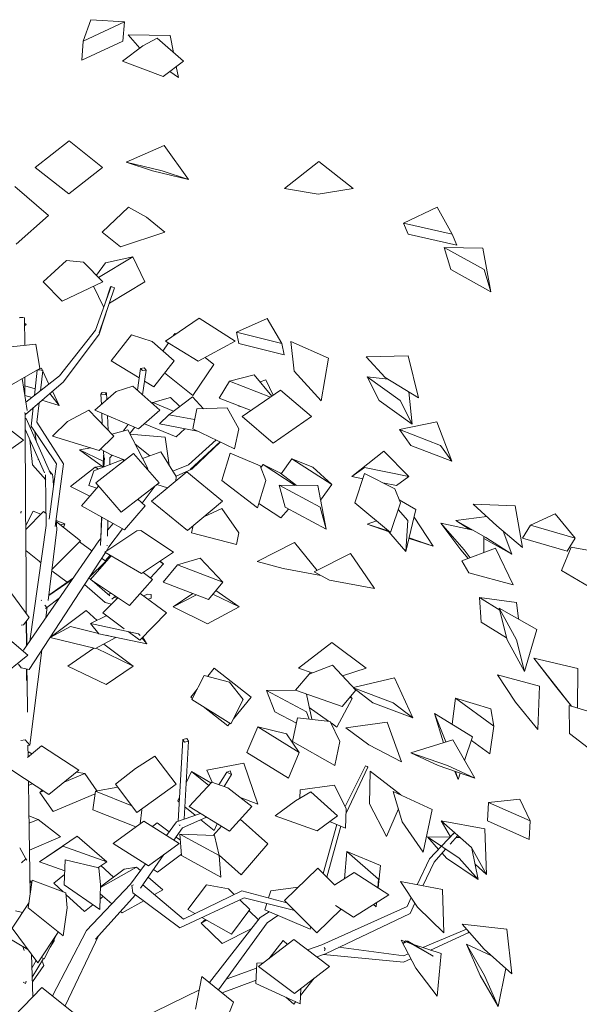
# Model space of a CAD drawing. Extents: x 169645 to 508157, y -5167 to 165945.
# Tile 17 of 130: x 269415 to 271142, y 7800 to 10835. Entities that reach past the tile are written whole.
import ezdxf

# ---------------------------------------------------------------- set-up
doc = ezdxf.new("R2010")
doc.units = 0
doc.header["$MEASUREMENT"] = 0
doc.layers.add('Végétation', color=7, linetype='Continuous')

msp = doc.modelspace()

# ---------------------------------------------------------------- linework, layer by layer
at = {"layer": 'Végétation', "linetype": 'Continuous', "lineweight": 20}
for p, q in [((269611, 10769.1), (269634.9, 10835.2)), ((269611, 10769.1), (269738.2, 10828.3)), ((269634.9, 10835.2), (269738.2, 10828.3)), ((269734, 10769.1), (269738.2, 10828.3)), ((269879.3, 10786.2), (269749.9, 10788.7)), ((269785.6, 10747.9), (269749.9, 10788.7)), ((269839.5, 10778.2), (269794.8, 10754.9)), ((269920.2, 10707.3), (269839.5, 10778.2)), ((269889.7, 10734.1), (269879.3, 10786.2)), ((269606.8, 10710), (269611, 10769.1)), ((269606.8, 10710), (269734, 10769.1)), ((269732, 10707.3), (269794.8, 10754.9)), ((269857.4, 10659.7), (269732, 10707.3)), ((269857.4, 10659.7), (269920.2, 10707.3)), ((269905.2, 10657), (269898.4, 10690.8)), ((269905.2, 10657), (269878, 10675.4)), ((269463.5, 10379.9), (269567.6, 10461.6)), ((269671, 10379.9), (269567.6, 10461.6)), ((269861.2, 10446.9), (269744, 10396.2)), ((269935.9, 10342.4), (269861.2, 10446.9)), ((269824.8, 10369.3), (269744, 10396.2)), ((269855.2, 10369.3), (269744, 10396.2)), ((270337.6, 10398.3), (270232.1, 10314.9)), ((270443.7, 10314.9), (270337.6, 10398.3)), ((269566.9, 10298.3), (269463.5, 10379.9)), ((269566.9, 10298.3), (269671, 10379.9)), ((269935.9, 10342.4), (269824.8, 10369.3)), ((269935.9, 10342.4), (269855.2, 10369.3)), ((269504.2, 10232), (269400, 10320.8)), ((270335.7, 10296.9), (270232.1, 10314.9)), ((270335.7, 10296.9), (270443.7, 10314.9)), ((269405, 10143.1), (269504.2, 10232)), ((269751.3, 10257), (269670.2, 10180.5)), ((269751.3, 10257), (269806.4, 10226.1)), ((270702.6, 10257.8), (270599.2, 10207.5)), ((270702.6, 10257.8), (270749.5, 10174)), ((269862.8, 10180.5), (269806.4, 10226.1)), ((270613.6, 10174), (270599.2, 10207.5)), ((270749.5, 10174), (270599.2, 10207.5)), ((269726.7, 10134.9), (269670.2, 10180.5)), ((269726.7, 10134.9), (269862.8, 10180.5)), ((270763.9, 10140.6), (270613.6, 10174)), ((270763.9, 10140.6), (270749.5, 10174)), ((270745.6, 10064.8), (270724.3, 10132.8)), ((270844.4, 10130.6), (270724.3, 10132.8)), ((270847.6, 10064.8), (270724.3, 10132.8)), ((270868.9, 9996.8), (270844.4, 10130.6)), ((269559.9, 10092.6), (269487.3, 10027.5)), ((269559.9, 10092.6), (269612.6, 10087.3)), ((269671.5, 10027.5), (269612.6, 10087.3)), ((269652, 10047.4), (269680.4, 10085.3)), ((269658.8, 10040.5), (269764.8, 10104.3)), ((269680.4, 10085.3), (269764.8, 10104.3)), ((269801.5, 10027.3), (269764.8, 10104.3)), ((270868.9, 9996.8), (270745.6, 10064.8)), ((270868.9, 9996.8), (270847.6, 10064.8)), ((269546.2, 9967.8), (269487.3, 10027.5)), ((269546.2, 9967.8), (269671.5, 10027.5)), ((269691.9, 9961.3), (269801.5, 10027.3)), ((269673.6, 9950.3), (269643.2, 10014)), ((269649.5, 9878.2), (269697.1, 10012.7)), ((269660.7, 9870), (269708, 10008.7)), ((269677.9, 9958.6), (269695.9, 10011.6)), ((269695.9, 10011.6), (269697.1, 10012.7)), ((269696.8, 10012), (269697.1, 10012.7)), ((269697.1, 10012.7), (269708, 10008.7)), ((269660.6, 9866.1), (269688.4, 9951.1)), ((269673.6, 9950.3), (269675.4, 9951.4)), ((269413.5, 9915.9), (269417, 9917.2)), ((269417, 9917.2), (269425.5, 9917.3)), ((269425.5, 9917.3), (269430.6, 9916.2)), ((269430.9, 9831.6), (269430.6, 9916.2)), ((269435.8, 9895.6), (269430.6, 9899.3)), ((269430.7, 9891.9), (269435.8, 9895.6)), ((269968.5, 9914.7), (269865, 9844.7)), ((270079.5, 9844.7), (269968.5, 9914.7)), ((270179, 9914.4), (270083.7, 9872.4)), ((270179, 9914.4), (270223.7, 9837.2)), ((269538.2, 9737.6), (269649.5, 9878.2)), ((269550.2, 9718.6), (269660.6, 9866.1)), ((269660.7, 9870), (269661, 9870.7)), ((269888.4, 9860.6), (269893.6, 9868.2)), ((269896.5, 9866), (269893.6, 9868.2)), ((269896.4, 9866), (269893.6, 9868.2)), ((270091.3, 9837.2), (270083.7, 9872.4)), ((270223.7, 9837.2), (270083.7, 9872.4)), ((269359.7, 9823.6), (269465.2, 9835.4)), ((269477.4, 9759.9), (269465.2, 9835.4)), ((269697.7, 9783.7), (269760.4, 9863.6)), ((269824, 9843), (269760.4, 9863.6)), ((269891.4, 9783.7), (269824, 9843)), ((269857, 9813.9), (269874, 9839.1)), ((269965.6, 9782.1), (269865, 9844.7)), ((269965.6, 9782.1), (270079.5, 9844.7)), ((270231.3, 9802.1), (270091.3, 9837.2)), ((270231.3, 9802.1), (270223.7, 9837.2)), ((270367.4, 9791.5), (270252.2, 9843.2)), ((270262, 9751.6), (270252.2, 9843.2)), ((269784.2, 9730.8), (269697.7, 9783.7)), ((269828.7, 9703.7), (269891.4, 9783.7)), ((270013.9, 9772.5), (269987, 9793.9)), ((269987.3, 9794.1), (270013.9, 9772.5)), ((270345.5, 9660), (270367.4, 9791.5)), ((270614.1, 9798.5), (270484.5, 9795.5)), ((270542.6, 9732.6), (270484.5, 9795.5)), ((270645.4, 9669.6), (270614.1, 9798.5)), ((269345.3, 9684.4), (269477.4, 9759.9)), ((269460.7, 9676.4), (269468.9, 9755)), ((269468.9, 9755), (269476.5, 9756.2)), ((269482.4, 9760.5), (269472.4, 9757.1)), ((269476.5, 9756.2), (269486.9, 9753.6)), ((269479.5, 9691.3), (269486.9, 9753.6)), ((269485.5, 9754), (269482.4, 9760.5)), ((269505.7, 9711.9), (269486.7, 9751.5)), ((269778.5, 9692.8), (269788.5, 9759.9)), ((269799.8, 9761.7), (269788.5, 9759.9)), ((269788.5, 9759.9), (269794.6, 9753.3)), ((269794.5, 9678.6), (269805.9, 9755.2)), ((269794.6, 9753.3), (269805.9, 9755.2)), ((269805.9, 9755.2), (269799.8, 9761.7)), ((269949.4, 9676.7), (269862, 9746.2)), ((269949.4, 9676.7), (270013.9, 9772.5)), ((270345.5, 9660), (270262, 9751.6)), ((269438.9, 9630.4), (269423, 9728.9)), ((269431.6, 9675.6), (269431.3, 9733.6)), ((269432.8, 9618.2), (269550.2, 9718.6)), ((269434.7, 9655.9), (269538.2, 9737.6)), ((269828.7, 9703.7), (269800.8, 9720.7)), ((270030.3, 9668.5), (270062.1, 9720.5)), ((270138.8, 9740.3), (270062.1, 9720.5)), ((270189.2, 9672.1), (270062.1, 9720.5)), ((270138.8, 9740.3), (270193.3, 9674.9)), ((270174.6, 9725), (270156.8, 9718.8)), ((270197.7, 9678), (270174.6, 9725)), ((270524.3, 9661.5), (270487, 9734.4)), ((270551.9, 9726.9), (270487, 9734.4)), ((270588.6, 9661.5), (270487, 9734.4)), ((270645.4, 9669.6), (270542.6, 9732.6)), ((269462.9, 9697.7), (269431.4, 9706.9)), ((269481, 9692.4), (269479.7, 9692.8)), ((269537.2, 9646.4), (269508.2, 9682.7)), ((269537.2, 9646.4), (269516.4, 9689.7)), ((269646.9, 9631.5), (269712.5, 9689.2)), ((269670.1, 9686.1), (269665.7, 9681.2)), ((269683, 9685.1), (269670.1, 9686.1)), ((269678.5, 9680.2), (269683, 9685.1)), ((269684, 9664.2), (269683, 9685.1)), ((269764.7, 9705), (269712.5, 9689.2)), ((269847.6, 9631.5), (269764.7, 9705)), ((270101.9, 9611.7), (270220.1, 9693.5)), ((270315.9, 9611.7), (270220.1, 9693.5)), ((270625.9, 9588.7), (270615.3, 9688.1)), ((269453.6, 9670.8), (269431.6, 9677.2)), ((269468.1, 9594.5), (269475.2, 9654.4)), ((269537.2, 9646.4), (269484, 9661.9)), ((269665.7, 9681.2), (269678.5, 9680.2)), ((269667.2, 9649.4), (269665.7, 9681.2)), ((269823.9, 9652.5), (269826.4, 9654.9)), ((269880.1, 9670.3), (269826.4, 9654.9)), ((269890.2, 9628.3), (269826.4, 9654.9)), ((269948.7, 9672.9), (269875.7, 9617.3)), ((269880.1, 9670.3), (269909.4, 9643)), ((269948.7, 9672.9), (269982, 9636.1)), ((270129.4, 9630.8), (270030.3, 9668.5)), ((270625.9, 9588.7), (270524.3, 9661.5)), ((270625.9, 9588.7), (270588.6, 9661.5)), ((269430.1, 9622.2), (269431.3, 9623.2)), ((269431.2, 9623.7), (269431.6, 9622.3)), ((269431.9, 9592.7), (269431.8, 9622.4)), ((269431.8, 9621.7), (269432.8, 9618.2)), ((269450.8, 9581.9), (269456.8, 9638.7)), ((269628.7, 9631.1), (269562.4, 9596.2)), ((269705.8, 9551.8), (269628.7, 9631.1)), ((269782, 9573.8), (269646.9, 9631.5)), ((269670.2, 9588.4), (269668.5, 9622.3)), ((269782, 9573.8), (269847.6, 9631.5)), ((269949.1, 9574), (269961.7, 9635.3)), ((270055.2, 9638.9), (269961.7, 9635.3)), ((270090.8, 9574), (270055.2, 9638.9)), ((270092.5, 9644.1), (270091.6, 9645.2)), ((270099.9, 9642), (270092.5, 9644.1)), ((269427.3, 9538.8), (269336.3, 9608.6)), ((269432.8, 9618.2), (269431.8, 9619)), ((269431.9, 9605.4), (269434.9, 9606.3)), ((269433.4, 9343), (269431.9, 9592.7)), ((269511.1, 9434.3), (269434.9, 9606.3)), ((269550.8, 9465.7), (269468.1, 9594.5)), ((269516.6, 9551.8), (269562.4, 9596.2)), ((269688.6, 9569.5), (269686.4, 9614.7)), ((269847, 9589.1), (269875.7, 9617.3)), ((269954.9, 9602.3), (269875.7, 9617.3)), ((270197.6, 9529.9), (270101.9, 9611.7)), ((270197.6, 9529.9), (270315.9, 9611.7)), ((270702.5, 9595.5), (270586.5, 9571.9)), ((270748.6, 9474.1), (270702.5, 9595.5)), ((269492, 9438), (269432, 9573.4)), ((269447.2, 9578.7), (269447.5, 9579.6)), ((269447.5, 9579.6), (269453.1, 9578.5)), ((269529.3, 9466.4), (269450.8, 9581.9)), ((269465.9, 9536.5), (269462.4, 9564.9)), ((269748.5, 9571.1), (269700, 9557.8)), ((269734.3, 9567.2), (269750.4, 9587.4)), ((269810.5, 9451.7), (269748.5, 9571.1)), ((269754.7, 9559.2), (269770.6, 9578.7)), ((269898.2, 9549), (269800.2, 9589.8)), ((269963.7, 9567.1), (269847, 9589.1)), ((269898.2, 9549), (269924.7, 9574.4)), ((270078.3, 9512.6), (269949.1, 9574)), ((270078.3, 9512.6), (270090.8, 9574)), ((270621.4, 9523), (270586.5, 9571.9)), ((270713.7, 9523), (270586.5, 9571.9)), ((269345.9, 9481.9), (269427.3, 9538.8)), ((269454.9, 9463), (269446.7, 9540.2)), ((269660, 9507.4), (269516.6, 9551.8)), ((269660, 9507.4), (269705.8, 9551.8)), ((269864.5, 9548), (269755.5, 9557.6)), ((269876, 9462.3), (269864.5, 9548)), ((269935.7, 9463), (270021.1, 9539.8)), ((269941.5, 9448.5), (270033.7, 9533.8)), ((269946.2, 9449.9), (270034.3, 9533.5)), ((269634.4, 9515.4), (269599.6, 9509.7)), ((269671.6, 9456.8), (269599.6, 9509.7)), ((269673.3, 9474.7), (269599.6, 9509.7)), ((269697.5, 9493.8), (269664.4, 9511.8)), ((269675.2, 9486.3), (269674.2, 9506.5)), ((269816.6, 9490.5), (269771.5, 9526.7)), ((269850.3, 9502.7), (269794.5, 9482.5)), ((269898.1, 9427.5), (269850.3, 9502.7)), ((270440.3, 9426.9), (270539, 9504.9)), ((270539, 9504.9), (270615.3, 9426.9)), ((270748.6, 9474.1), (270621.4, 9523)), ((270748.6, 9474.1), (270713.7, 9523)), ((269472.8, 9480.1), (269472.7, 9481.6)), ((269473.7, 9479.2), (269472.8, 9480.1)), ((269734, 9479), (269643.6, 9444.3)), ((269650, 9407.5), (269766.9, 9497.6)), ((269672.6, 9455.4), (269673.8, 9491.5)), ((269673.8, 9491.5), (269674.9, 9492.8)), ((269675.2, 9486.3), (269675.6, 9486.2)), ((269675.3, 9456.4), (269676.5, 9484.2)), ((269693.1, 9463.3), (269693.8, 9484.8)), ((269693.8, 9484.8), (269700.3, 9492.7)), ((269741, 9477.6), (269697.5, 9493.8)), ((269737.1, 9474.7), (269734, 9479)), ((269845.1, 9407.5), (269766.9, 9497.6)), ((269795.6, 9482.9), (269793.3, 9484.8)), ((270039, 9414.7), (270064.9, 9499.4)), ((270157.3, 9459.6), (270064.9, 9499.4)), ((270221.8, 9435.6), (270254.8, 9481.7)), ((270319.5, 9455.3), (270254.8, 9481.7)), ((270377.8, 9402.1), (270254.8, 9481.7)), ((269495.5, 9416.4), (269454.9, 9463)), ((269506.3, 9295.5), (269529.3, 9466.4)), ((269517, 9433.4), (269506.7, 9444.3)), ((269525.3, 9272.9), (269550.8, 9465.7)), ((269571.7, 9395.8), (269648.1, 9455.3)), ((269628.2, 9399.1), (269643.6, 9444.3)), ((269668.5, 9459), (269648.1, 9455.3)), ((269658.6, 9450), (269648.1, 9455.3)), ((269672.7, 9456.3), (269671.6, 9456.8)), ((269695.5, 9464.2), (269693.2, 9465.3)), ((269810.5, 9451.7), (269805, 9453.8)), ((269822.2, 9350.8), (269930.6, 9441.1)), ((269887.7, 9443.9), (269935.7, 9463)), ((269897.7, 9428.3), (269946.2, 9449.9)), ((270041.2, 9350.8), (269930.6, 9441.1)), ((270174.5, 9414.7), (270157.3, 9459.6)), ((270159.1, 9454.8), (270166.8, 9463.7)), ((270219.5, 9437.4), (270166.8, 9463.7)), ((270265.1, 9399.8), (270166.8, 9463.7)), ((270319.5, 9455.3), (270377.8, 9402.1)), ((270440.3, 9426.9), (270478.4, 9454.5)), ((270615.3, 9426.9), (270478.4, 9454.5)), ((269497.3, 9275.9), (269495.3, 9431.8)), ((269517, 9433.4), (269518.5, 9416.5)), ((269520, 9397.1), (269518.5, 9416.5)), ((269896.5, 9412.7), (269898.1, 9427.5)), ((270148.6, 9330), (270039, 9414.7)), ((270148.6, 9330), (270174.5, 9414.7)), ((270219.5, 9437.4), (270269.1, 9399.8)), ((270473.6, 9420.2), (270440.3, 9426.9)), ((270448.6, 9345.5), (270478.9, 9436)), ((270572.9, 9388.7), (270478.9, 9436)), ((270577.1, 9399.2), (270615.3, 9426.9)), ((269631.4, 9366), (269571.7, 9395.8)), ((269605.7, 9336.3), (269658.6, 9397.5)), ((269653.4, 9391.5), (269628.2, 9399.1)), ((269728.1, 9317.4), (269650, 9407.5)), ((269728.1, 9317.4), (269845.1, 9407.5)), ((269792.8, 9344.9), (269833.4, 9398.6)), ((269837.1, 9401.4), (269838.4, 9402)), ((269871.6, 9391.9), (269838, 9402.1)), ((270233.9, 9332.3), (270216.1, 9400.2)), ((270335.2, 9399.2), (270216.1, 9400.2)), ((270342.6, 9332.3), (270216.1, 9400.2)), ((270360.4, 9264.5), (270335.2, 9399.2)), ((270343.6, 9354.3), (270377.8, 9402.1)), ((270577.1, 9399.2), (270535.1, 9407.7)), ((270589.5, 9345.5), (270572.9, 9388.7)), ((269802.6, 9336.3), (269779.3, 9356.8)), ((269932.8, 9260.4), (269822.2, 9350.8)), ((269932.8, 9260.4), (270041.2, 9350.8)), ((270637.6, 9325), (270586, 9354.7)), ((269444.7, 8992.9), (269183, 9346.7)), ((269418.5, 9316.6), (269420.5, 9318.7)), ((269435.1, 9124.1), (269433.4, 9343)), ((269433.9, 9275.5), (269456.8, 9320.3)), ((269434, 9264), (269489.3, 9319.3)), ((269456.8, 9320.3), (269480.8, 9310.8)), ((269496.8, 9313.2), (269489.3, 9319.3)), ((269738.7, 9262.4), (269605.7, 9336.3)), ((269738.7, 9262.4), (269802.6, 9336.3)), ((270038.4, 9328.4), (269983, 9302.3)), ((270091.8, 9252.9), (270038.4, 9328.4)), ((270221.1, 9300), (270153, 9344.3)), ((270221.1, 9300), (270244.5, 9326.7)), ((270360.4, 9264.5), (270233.9, 9332.3)), ((270360.4, 9264.5), (270342.6, 9332.3)), ((270559.2, 9254.9), (270448.6, 9345.5)), ((270559.2, 9254.9), (270589.5, 9345.5)), ((270612.2, 9291.3), (270582.8, 9325.5)), ((270606.5, 9195.7), (270637.6, 9325)), ((270943.5, 9336.4), (270813.8, 9342)), ((270887.1, 9275.3), (270813.8, 9342)), ((270966.5, 9208.6), (270943.5, 9336.4)), ((269418.4, 9314.1), (269418.5, 9316.6)), ((269530.3, 9263.3), (269528, 9293.5)), ((269528.1, 9291.9), (269554.6, 9281.4)), ((269602.5, 9228.3), (269528.4, 9287.8)), ((269664.6, 9215.3), (269668.4, 9301.4)), ((269665.4, 9236), (269667.6, 9301.9)), ((269685.9, 9243.2), (269687.4, 9290.8)), ((270515.8, 9290.5), (270486.8, 9279.7)), ((270606.5, 9195.7), (270612.2, 9291.3)), ((270690.4, 9212.6), (270632.1, 9302.1)), ((270855.8, 9303.8), (270760.7, 9291)), ((270803.4, 9263.4), (270760.7, 9291)), ((270852.9, 9239.1), (270760.7, 9291)), ((271066.6, 9311.9), (270990.8, 9276.9)), ((271066.6, 9311.9), (271128.3, 9237.1)), ((269446.2, 8919.1), (269497.3, 9275.9)), ((269502.9, 9044.3), (269530.3, 9263.3)), ((269541, 9277.8), (269554.6, 9281.4)), ((269550.5, 9270.1), (269554.6, 9281.4)), ((269678.4, 9193.8), (269776.6, 9259.8)), ((269686.5, 9261.6), (269703.3, 9282)), ((269690.7, 9210), (269732.8, 9265.6)), ((269788.8, 9260.2), (269776.6, 9259.8)), ((269889.7, 9193.8), (269788.8, 9260.2)), ((269945.8, 9252.9), (269950.9, 9275.5)), ((270554.5, 9256.2), (270486.8, 9279.7)), ((270551.8, 9259.3), (270486.8, 9279.7)), ((270606.5, 9195.7), (270546.8, 9265.1)), ((270775.9, 9200.7), (270714.6, 9282.9)), ((270813.6, 9261.2), (270714.6, 9282.9)), ((270786.4, 9200.7), (270714.6, 9282.9)), ((270966.5, 9208.6), (270887.1, 9275.3)), ((270933.2, 9187.2), (270906.7, 9258.8)), ((270966.5, 9237.1), (270990.8, 9276.9)), ((271128.3, 9237.1), (270990.8, 9276.9)), ((269427.2, 8891.5), (269659.2, 9228.4)), ((269515, 9140.7), (269602.5, 9228.3)), ((269659.2, 9228.4), (269665.5, 9236.1)), ((270083.8, 9217.4), (269945.8, 9252.9)), ((270083.8, 9217.4), (270091.8, 9252.9)), ((270690.4, 9212.6), (270616.2, 9235.8)), ((270690.4, 9212.6), (270616.7, 9238.2)), ((270847.2, 9192.7), (270846.8, 9242.5)), ((270933.2, 9187.2), (270846.9, 9235.8)), ((270933.2, 9187.2), (270852.9, 9239.1)), ((271104, 9197.3), (270966.5, 9237.1)), ((271104, 9197.3), (271128.3, 9237.1)), ((269481, 9162), (269434.5, 9199.3)), ((269638, 9197.7), (269600.1, 9225.9)), ((269664.6, 9215.3), (269665.3, 9215.3)), ((269681.6, 9195.9), (269690.7, 9210)), ((269684.6, 9214.5), (269684.9, 9214.5)), ((269684.9, 9214.5), (269685, 9215)), ((270263.4, 9223.4), (270147.9, 9164.6)), ((270332.5, 9137.3), (270263.4, 9223.4)), ((270798.8, 9174.4), (270775.9, 9200.7)), ((270882.9, 9206.2), (270779.6, 9167.2)), ((270804.4, 9176.5), (270786.4, 9200.7)), ((270937.1, 9092.9), (270882.9, 9206.2)), ((271086.7, 9136.9), (271116.1, 9208.8)), ((271200.7, 9193.8), (271116.1, 9208.8)), ((269444.6, 8831.7), (269679.7, 9193)), ((269633.7, 9109.7), (269698, 9182.3)), ((269681.4, 9165.6), (269668.2, 9175.4)), ((269791.5, 9127.8), (269678.4, 9193.8)), ((269678.8, 9167.5), (269694.5, 9184.4)), ((269791.5, 9127.8), (269889.7, 9193.8)), ((269971.8, 9175.4), (269902.5, 9154.7)), ((269971.8, 9175.4), (270041.6, 9101.4)), ((270435.3, 9189.4), (270324, 9132.9)), ((270509.5, 9081.4), (270435.3, 9189.4)), ((270800.9, 9130), (270779.6, 9167.2)), ((269475.1, 9165.6), (269475.8, 9166.2)), ((269480.9, 9161.4), (269475.1, 9165.6)), ((269561.8, 9101.3), (269514.4, 9136.5)), ((269629.5, 9115.9), (269681.4, 9165.6)), ((269674, 9155.2), (269671.9, 9156.6)), ((269818.7, 9114.5), (269859.4, 9158)), ((269859.4, 9158), (269847.7, 9165.5)), ((269848.3, 9166), (269859.4, 9158)), ((269858.2, 9101.4), (269902.5, 9154.7)), ((270041.6, 9101.4), (269902.5, 9154.7)), ((270227.6, 9143.1), (270147.9, 9164.6)), ((270344.3, 9121.8), (270227.6, 9143.1)), ((271209.6, 9065), (271086.7, 9136.9)), ((269435.7, 9005.1), (269435.1, 9124.1)), ((269504.9, 9060.6), (269577.4, 9109.7)), ((269505.2, 9060.8), (269581.2, 9115.1)), ((269628.8, 9114.9), (269634.2, 9110.2)), ((269754.1, 9029.3), (269633.7, 9109.7)), ((269638.5, 9106.5), (269693.3, 9058.9)), ((269754.1, 9029.3), (269825.3, 9109.7)), ((269825.3, 9109.7), (269796.1, 9130.9)), ((270371, 9107.1), (270324, 9132.9)), ((270509.5, 9081.4), (270371, 9107.1)), ((270937.1, 9092.9), (270800.9, 9130)), ((269615.1, 9093.8), (269679.4, 9038.3)), ((269997.3, 9048), (269858.2, 9101.4)), ((269997.3, 9048), (270041.6, 9101.4)), ((270020.3, 9075.7), (270092.7, 9024.8)), ((269481.8, 9044.9), (269482.4, 9045.4)), ((269482.4, 9045.4), (269482.6, 9045.5)), ((269482.4, 9045.4), (269482.7, 9044.9)), ((269498.6, 9023.2), (269537.6, 9051.8)), ((269672.3, 9006.7), (269718.1, 9053.3)), ((269689.5, 9062.2), (269696.1, 9068)), ((269699.7, 9048.7), (269710.7, 9058.3)), ((269706.4, 9054.6), (269716.2, 9051.4)), ((269868, 9006.7), (269787.2, 9066.7)), ((269797.3, 9059.2), (269810.7, 9064.8)), ((269810.7, 9064.8), (269820.8, 9063.4)), ((269811.7, 9048.5), (269820.4, 9052.4)), ((269820.8, 9063.4), (269820.4, 9052.4)), ((269889, 9024.8), (269949.9, 9066.2)), ((269889, 9024.8), (269960.4, 9062.2)), ((270092.7, 9024.8), (270011.2, 9064.7)), ((270839.2, 8978.4), (270833.3, 9053.8)), ((270947.7, 9038.9), (270833.3, 9053.8)), ((270896.2, 9014.8), (270833.3, 9053.8)), ((269493.3, 9030.5), (269498.6, 9023.2)), ((269498.6, 9023.2), (269494.7, 9020.3)), ((269496.3, 8991.9), (269500.4, 9024.6)), ((269679.4, 9038.3), (269699, 9033.9)), ((269994.3, 8973.3), (269889, 9024.8)), ((269994.3, 8973.3), (270092.7, 9024.8)), ((270918.9, 8923.8), (270894.5, 9021.4)), ((271010.8, 8955.2), (270894.5, 9021.4)), ((270948.1, 8923.8), (270894.5, 9021.4)), ((270947.7, 9038.9), (270953.6, 8987.8)), ((269427.6, 8969.4), (269444.7, 8992.9)), ((269509.1, 8930.6), (269620.7, 9013.7)), ((269620.7, 9013.7), (269654, 8983.4)), ((269683.8, 8998.1), (269633.6, 8973.4)), ((269738.1, 8957.8), (269672.3, 9006.7)), ((269785.5, 8922.6), (269868, 9006.7)), ((269440.6, 8876.5), (269341.5, 8960.5)), ((269420.2, 8968.7), (269427.6, 8969.4)), ((269436.2, 8904.7), (269435.8, 8980.7)), ((269436.9, 8905.7), (269436, 8980.9)), ((269509.1, 8930.6), (269571.9, 8964.7)), ((269658.9, 8943.5), (269571.9, 8964.7)), ((269659.7, 8942.5), (269633.6, 8973.4)), ((269781.7, 8942.5), (269633.6, 8973.4)), ((270917.4, 8929.9), (270839.2, 8978.4)), ((270972.5, 8826.2), (271010.8, 8955.2)), ((269649.3, 8896.5), (269509.1, 8930.6)), ((269649.3, 8896.5), (269712.1, 8930.6)), ((269807.8, 8911.7), (269659.7, 8942.5)), ((269712.1, 8930.6), (269682.5, 8937.8)), ((269710.6, 8931.9), (269712.1, 8930.6)), ((269785.5, 8922.6), (269749.6, 8949.2)), ((269786.8, 8936.6), (269781.7, 8942.5)), ((269807.8, 8911.7), (269792.5, 8929.8)), ((269807.8, 8911.7), (269795.5, 8932.9)), ((270972.5, 8826.2), (270918.9, 8923.8)), ((270972.5, 8826.2), (270948.1, 8923.8)), ((269563.7, 8842.6), (269643.9, 8897.8)), ((269765.4, 8842.6), (269651.2, 8897.5)), ((269675.1, 8910.5), (269765.4, 8842.6)), ((270378.4, 8915.1), (270275.1, 8836)), ((270484.2, 8836), (270378.4, 8915.1)), ((269337, 8792.5), (269440.6, 8876.5)), ((269447, 8599.2), (269483.7, 8891.9)), ((271068.2, 8781.1), (271001.4, 8867)), ((271137.4, 8834.9), (271001.4, 8867)), ((271069.2, 8781.1), (271001.4, 8867)), ((269412.2, 8848.1), (269419.8, 8837.3)), ((269419.8, 8837.3), (269444.6, 8831.7)), ((269436.8, 8798.4), (269436.6, 8833.5)), ((269438.2, 8795.8), (269437.8, 8833.2)), ((269682.5, 8785.4), (269563.7, 8842.6)), ((269682.5, 8785.4), (269765.4, 8842.6)), ((269995.2, 8811.2), (270015.5, 8836)), ((270129.7, 8747.3), (270015.5, 8836)), ((270317, 8821.6), (270275.1, 8836)), ((270380.3, 8845.9), (270307.8, 8818.1)), ((270452.1, 8768.1), (270380.3, 8845.9)), ((270410.7, 8812.9), (270484.2, 8836)), ((271136.1, 8713.4), (271137.4, 8834.9)), ((269946.3, 8739.4), (269984.5, 8814.1)), ((270062.2, 8793), (269984.5, 8814.1)), ((270266.3, 8768.1), (270307.8, 8818.1)), ((270309.1, 8818.6), (270311.6, 8823.4)), ((270571.2, 8806.5), (270444.7, 8776.1)), ((270627.7, 8683.5), (270571.2, 8806.5)), ((271018.2, 8781.2), (270889.2, 8815.4)), ((270945, 8731.4), (270889.2, 8815.4)), ((269436.8, 8798.4), (269436.8, 8799.6)), ((269439.5, 8700.7), (269438.2, 8795.8)), ((270105, 8739.4), (270062.2, 8793)), ((270567.2, 8729.7), (270445.2, 8775.5)), ((270504.6, 8729.7), (270446.4, 8774.2)), ((271013.3, 8647.5), (271018.2, 8781.2)), ((271117, 8719.2), (271068.2, 8781.1)), ((271117.4, 8719.1), (271069.2, 8781.1)), ((269942.9, 8747.3), (269962.7, 8771.5)), ((269948.2, 8743.2), (269942.9, 8747.3)), ((270074.4, 8679.7), (270129.7, 8747.3)), ((270266.4, 8768.2), (270176.7, 8766.9)), ((270202.3, 8701.8), (270176.7, 8766.9)), ((270299.7, 8701.8), (270176.7, 8766.9)), ((270410.5, 8718), (270266.3, 8768.1)), ((270316.4, 8678.5), (270299.9, 8756.4)), ((270393.8, 8654.1), (270440.6, 8743.1)), ((270410.5, 8718), (270452.1, 8768.1)), ((270440.6, 8743.1), (270434.8, 8747.3)), ((270436, 8748.7), (270440.6, 8743.1)), ((270749, 8663.3), (270760.1, 8743.8)), ((270868.2, 8710.4), (270760.1, 8743.8)), ((270877.6, 8657.8), (270760.1, 8743.8)), ((270066.7, 8664.6), (269946.3, 8739.4)), ((270057.2, 8658.7), (269980.8, 8717.9)), ((270066.7, 8664.6), (270105, 8739.4)), ((270367.9, 8672.7), (270308.7, 8715.1)), ((270627.7, 8683.5), (270504.6, 8729.7)), ((270627.7, 8683.5), (270567.2, 8729.7)), ((271013.3, 8647.5), (270945, 8731.4)), ((271224.9, 8686.7), (271110.6, 8721.1)), ((271111.2, 8635.3), (271110.6, 8721.1)), ((270269.1, 8666.4), (270202.3, 8701.8)), ((270257.2, 8609.7), (270272.6, 8683.4)), ((270373.3, 8672.1), (270272.6, 8683.4)), ((270308.5, 8679.3), (270299.7, 8701.8)), ((270722.8, 8606.4), (270694.7, 8696.9)), ((270812.5, 8624.1), (270694.7, 8696.9)), ((270730.1, 8608.7), (270694.7, 8696.9)), ((270868.2, 8710.4), (270877.6, 8657.8)), ((270057.2, 8658.7), (270063.6, 8666.5)), ((270116.2, 8576.4), (270149.5, 8655.6)), ((270238.5, 8633.9), (270149.5, 8655.6)), ((270277.4, 8576.4), (270149.5, 8655.6)), ((270402.7, 8609.7), (270373.3, 8672.1)), ((270393.8, 8654.1), (270375.6, 8667.2)), ((270548.9, 8669.3), (270421.3, 8652.5)), ((270492.3, 8599.8), (270421.3, 8652.5)), ((270593, 8547.1), (270548.9, 8669.3)), ((270865.7, 8571.7), (270877.6, 8657.8)), ((270238.5, 8633.9), (270277.4, 8576.4)), ((270787.6, 8551.9), (270812.5, 8624.1)), ((271221.1, 8549.5), (271111.2, 8635.3)), ((269418.4, 8613.6), (269432.7, 8615.3)), ((269432.7, 8615.3), (269447, 8599.2)), ((269439.5, 8561), (269482.8, 8596.4)), ((269447, 8599.2), (269439.7, 8598.3)), ((269441.4, 8562.5), (269440.9, 8598.5)), ((269597.5, 8521.4), (269482.8, 8596.4)), ((269904.2, 8364.5), (269918.7, 8616.7)), ((269931.4, 8619.6), (269918.7, 8616.7)), ((269918.7, 8616.7), (269923.6, 8607.9)), ((269922.5, 8370.8), (269936.3, 8610.8)), ((269923.6, 8607.9), (269936.3, 8610.8)), ((269936.3, 8610.8), (269931.4, 8619.6)), ((270387.3, 8536), (270257.2, 8609.7)), ((270387.3, 8536), (270402.7, 8609.7)), ((270593, 8547.1), (270492.3, 8599.8)), ((270751.4, 8615.4), (270622.1, 8574.8)), ((270819, 8496.9), (270751.4, 8615.4)), ((270865.7, 8571.7), (270808.8, 8613.4)), ((269441.1, 8578.7), (269445, 8577.6)), ((269441.2, 8575.7), (269445, 8577.6)), ((269452.8, 8571.9), (269445, 8577.6)), ((269772.8, 8526.5), (269832.2, 8565.4)), ((269898.5, 8478.5), (269832.2, 8565.4)), ((270244, 8497.1), (270116.2, 8576.4)), ((270244, 8497.1), (270277.4, 8576.4)), ((270705.8, 8535.9), (270622.1, 8574.8)), ((270735.3, 8535.9), (270622.1, 8574.8)), ((270106.7, 8543.3), (269992.1, 8521.3)), ((270150.1, 8417.1), (270106.7, 8543.3)), ((270419, 8409.5), (270481.7, 8535.6)), ((270422, 8388.8), (270489.2, 8531.5)), ((270481.7, 8535.6), (270487.2, 8533.1)), ((270487.2, 8533.1), (270489.2, 8531.5)), ((270819, 8496.9), (270705.8, 8535.9)), ((270819, 8496.9), (270735.3, 8535.9)), ((269505.7, 8446.4), (269391, 8521.4)), ((269505.7, 8446.4), (269597.5, 8521.4)), ((269552.4, 8484.5), (269616, 8511.5)), ((269590.7, 8515.9), (269616, 8511.5)), ((269653.4, 8457.7), (269616, 8511.5)), ((269772.8, 8526.5), (269710.9, 8478.5)), ((269928.9, 8482.3), (269945.5, 8517.9)), ((270005.1, 8482.4), (269945.5, 8517.9)), ((269998.3, 8474.9), (269945.5, 8517.9)), ((270008.7, 8484.6), (269992.1, 8521.3)), ((270030.1, 8476.9), (270054.4, 8515.3)), ((270046.4, 8471), (270068.4, 8508.1)), ((270064.4, 8519.9), (270054.4, 8515.3)), ((270054.4, 8515.3), (270068.4, 8508.1)), ((270068.4, 8508.1), (270064.4, 8519.9)), ((270494.4, 8418), (270496.7, 8519)), ((270590.5, 8445.5), (270496.7, 8519)), ((270767.4, 8493.1), (270757.3, 8518.1)), ((270767.4, 8493.1), (270759.8, 8517.2)), ((270767.4, 8493.1), (270774, 8512.4)), ((269443.5, 8405.8), (269442.4, 8487.8)), ((269442.5, 8474.4), (269454.2, 8480.1)), ((269718.1, 8469), (269648.8, 8456.9)), ((269777.1, 8391.7), (269710.9, 8478.5)), ((269777.1, 8391.7), (269898.5, 8478.5)), ((269938.3, 8409.4), (270007.6, 8485.1)), ((270057.8, 8466.9), (270007.6, 8485.1)), ((270386, 8476), (270280.9, 8461.2)), ((270422.6, 8402.1), (270386, 8476)), ((269478, 8453.1), (269484.5, 8460.3)), ((269478, 8453.1), (269488.7, 8457.6)), ((269518.6, 8394.6), (269478, 8453.1)), ((269518.6, 8394.6), (269647.8, 8449.3)), ((269641.4, 8399.8), (269648.8, 8456.9)), ((269761.7, 8411.9), (269648.8, 8456.9)), ((269902.9, 8426.8), (269908.4, 8438.5)), ((270131.4, 8409.4), (270057.8, 8466.9)), ((270150.1, 8417.1), (270093.5, 8439)), ((270312.9, 8455.2), (270266.5, 8427.3)), ((270279.8, 8435.3), (270280.9, 8461.2)), ((270396.1, 8381.3), (270312.9, 8455.2)), ((270687.6, 8400.2), (270567.6, 8456.2)), ((270595.4, 8362.6), (270567.6, 8456.2)), ((269907.5, 8423), (269902.9, 8426.8)), ((269957, 8382.8), (269924.7, 8409.1)), ((270062.1, 8333.8), (269938.3, 8409.4)), ((270062.1, 8333.8), (270131.4, 8409.4)), ((270203.3, 8381.3), (270266.5, 8427.3)), ((270546.3, 8316.9), (270494.4, 8418)), ((270857.9, 8365.3), (270861, 8422.2)), ((270958.5, 8432.2), (270861, 8422.2)), ((270990.4, 8365.3), (270861, 8422.2)), ((270958.5, 8432.2), (270990.4, 8365.3)), ((269448, 8139.5), (269443.5, 8405.8)), ((269443.9, 8381.3), (269472.4, 8370.1)), ((269773.6, 8347.1), (269641.4, 8399.8)), ((269786.5, 8356.4), (269792.1, 8399.8)), ((269792.1, 8399.8), (269789.7, 8400.7)), ((269791, 8401.6), (269792.1, 8399.8)), ((269898.7, 8362.6), (269972.9, 8388.3)), ((269989.6, 8375.5), (269990.8, 8377.4)), ((270332.9, 8335.2), (270203.3, 8381.3)), ((270332.9, 8335.2), (270396.1, 8381.3)), ((270420, 8343), (270422.6, 8402.1)), ((270546.3, 8316.9), (270583.6, 8402.2)), ((270660.1, 8268.9), (270687.6, 8400.2)), ((269444.3, 8358.1), (269472.4, 8370.1)), ((269541.4, 8316.2), (269472.4, 8370.1)), ((269703.5, 8295.8), (269797.8, 8364.7)), ((269907.2, 8295.8), (269797.8, 8364.7)), ((269824.7, 8347.8), (269839.8, 8359.1)), ((269876.2, 8332), (269839.8, 8359.1)), ((269867.8, 8320.7), (269898.7, 8362.6)), ((269907.7, 8353.4), (269908.8, 8351.4)), ((269908.8, 8351.4), (269910.4, 8351.8)), ((269918, 8344.3), (269989.6, 8375.5)), ((270015, 8335.6), (269974.2, 8368.8)), ((270012.6, 8320.1), (270037.4, 8348.9)), ((270015, 8335.6), (270024.8, 8356.6)), ((270180.6, 8294.6), (270095.5, 8370.3)), ((270351, 8203.6), (270393.5, 8354.1)), ((270362.5, 8192.2), (270405.5, 8349.1)), ((270420, 8343), (270371.4, 8363.3)), ((270660.1, 8268.9), (270595.4, 8362.6)), ((270743.8, 8315.8), (270715.4, 8366)), ((270850.1, 8340.6), (270715.4, 8366)), ((270808.6, 8283.3), (270715.4, 8366)), ((270987.3, 8308.4), (270857.9, 8365.3)), ((270987.3, 8308.4), (270990.4, 8365.3)), ((269476.2, 8239.4), (269592.3, 8318.2)), ((269592.3, 8318.2), (269683.9, 8239.4)), ((269891.2, 8305.9), (269918, 8344.3)), ((269914.8, 8258.4), (269909.7, 8324.8)), ((270016.4, 8319.9), (269909.7, 8324.8)), ((270030.7, 8258.4), (269909.7, 8324.8)), ((270016.4, 8319.9), (270030.7, 8258.4)), ((270716.8, 8287.5), (270756.7, 8329.3)), ((270743.2, 8294.1), (270766.8, 8320.4)), ((270752, 8324.4), (270756.6, 8329.4)), ((270855.5, 8200.6), (270850.1, 8340.6)), ((269445.7, 8275.5), (269541.4, 8316.2)), ((269476.2, 8239.4), (269548.5, 8287.3)), ((269683.9, 8239.4), (269548.5, 8287.3)), ((269812.9, 8227), (269703.5, 8295.8)), ((269812.9, 8227), (269907.2, 8295.8)), ((269911.1, 8306), (269898.1, 8315.7)), ((270098.3, 8198.9), (270180.6, 8294.6)), ((270707.4, 8277.7), (270673.2, 8316)), ((270743, 8315), (270673.2, 8316)), ((270771.2, 8250.3), (270673.2, 8316)), ((270679.2, 8248.2), (270716.3, 8287.1)), ((270773.4, 8314.6), (270761.7, 8314.7)), ((269434.8, 8248.3), (269415.7, 8282.4)), ((269788.2, 8158.5), (269860.1, 8261.4)), ((269840.2, 8207), (269914.5, 8262.5)), ((270035.9, 8192.1), (269914.8, 8258.4)), ((270098.3, 8198.9), (270030.5, 8259.3)), ((270035.9, 8192.1), (270030.7, 8258.4)), ((270417.5, 8187), (270424.7, 8270.6)), ((270527.8, 8227.6), (270424.7, 8270.6)), ((270522, 8185.4), (270424.7, 8270.6)), ((270693.4, 8238.4), (270729.2, 8278.4)), ((270731.9, 8250.3), (270718, 8265.9)), ((270855.5, 8200.6), (270808.6, 8283.3)), ((270829.9, 8184.6), (270810.1, 8280.7)), ((269420.8, 8236.5), (269434.8, 8248.3)), ((269434.8, 8248.3), (269437.2, 8244)), ((269554.3, 8211.7), (269476.2, 8239.4)), ((269553, 8168.8), (269555.3, 8245.5)), ((269659.7, 8220.3), (269555.3, 8245.5)), ((269656.3, 8221.1), (269683.9, 8239.4)), ((269704.5, 8192.1), (269666.1, 8227.6)), ((269757, 8170.5), (269803.2, 8233.1)), ((270520.7, 8158.7), (270527.8, 8227.6)), ((270641.5, 8168.2), (270679.2, 8248.2)), ((270659.2, 8164.8), (270693.4, 8238.4)), ((270829.9, 8184.6), (270731.9, 8250.3)), ((270829.9, 8184.6), (270771.2, 8250.3)), ((270855.5, 8200.6), (270820.1, 8231.9)), ((269520.4, 8173.5), (269553.9, 8200.1)), ((269664.5, 8168.8), (269659.7, 8220.3)), ((269664.2, 8160.1), (269775.8, 8223.1)), ((269664.3, 8162.5), (269738.1, 8216.9)), ((269738.1, 8216.9), (269775.8, 8223.1)), ((269787.9, 8212.4), (269775.8, 8223.1)), ((269840.2, 8207), (269828.2, 8215.9)), ((270232.4, 8120.1), (270334.8, 8219.8)), ((270387, 8167.7), (270334.8, 8219.8)), ((270386.9, 8167.8), (270447.5, 8205.9)), ((270553.8, 8137.4), (270447.5, 8205.9)), ((269442, 8096.9), (269454.1, 8182.7)), ((269447.3, 8180.2), (269453, 8175)), ((269452.8, 8173.5), (269447.4, 8177.2)), ((269557.8, 8143.4), (269454.1, 8182.7)), ((269549.9, 8146.4), (269520.4, 8173.5)), ((269662.2, 8092.1), (269553, 8168.8)), ((269621.1, 8027.5), (269757, 8170.5)), ((269662.2, 8092.1), (269664.5, 8168.8)), ((269765.9, 8168.7), (269761.4, 8166.5)), ((269761.4, 8166.5), (269764.6, 8144.1)), ((269794.9, 8168.2), (269920.9, 8062.6)), ((269856.6, 8152.4), (269811.5, 8191.9)), ((269933.9, 8092.1), (269991.1, 8168)), ((270059.3, 8155.5), (269991.1, 8168)), ((270519.8, 8159.4), (270522, 8185.4)), ((270719, 8153.5), (270589.5, 8178.1)), ((270642.8, 8099.4), (270589.5, 8178.1)), ((269447.8, 8151.9), (269450.3, 8155.5)), ((269561.3, 8096.9), (269557.8, 8143.4)), ((269614.9, 8086.5), (269558.1, 8138.8)), ((269648.7, 8000.8), (269772.9, 8137.9)), ((269699.4, 8109.8), (269663.6, 8141)), ((269764.6, 8144.1), (269909.4, 8035.5)), ((269831, 8138), (269856.6, 8152.4)), ((269920.9, 8062.6), (270100.5, 8150.3)), ((270076.8, 8138.8), (270059.3, 8155.5)), ((270100.5, 8150.3), (270239.5, 8113)), ((270183.3, 8128.1), (270190, 8150)), ((270274.5, 8161.2), (270190, 8150)), ((270444.8, 8068.9), (270553.8, 8137.4)), ((270723.6, 8020.6), (270719, 8153.5)), ((269391.8, 8035.2), (269444.5, 8114.2)), ((269614.9, 8086.5), (269640.9, 8107.1)), ((269663.2, 8124.8), (269673.2, 8132.7)), ((269731.5, 8081.8), (269797.8, 8119.2)), ((269909.4, 8035.5), (270107.4, 8128.2)), ((270125.6, 8092.1), (270094.3, 8122)), ((270107.4, 8128.2), (270263.9, 8088.8)), ((270172, 8090.9), (270177.9, 8110.4)), ((270332.3, 8020.4), (270232.4, 8120.1)), ((270444.8, 8068.9), (270389.2, 8104.8)), ((270514.7, 8100.1), (270506.2, 8107.5)), ((270514.7, 8100.1), (270516.1, 8113.7)), ((270514.7, 8100.1), (270515.8, 8113.6)), ((270610.1, 8101.8), (270622.9, 8128.8)), ((270619.5, 8079.6), (270634.5, 8111.7)), ((269424, 8083.4), (269402.8, 8087.8)), ((269549.2, 8011.1), (269442, 8096.9)), ((269549.2, 8011.1), (269561.3, 8096.9)), ((269731.5, 8081.8), (269726.2, 8086.4)), ((269955.8, 8079.7), (269933.9, 8092.1)), ((270068.4, 8016.2), (270125.6, 8092.1)), ((270151.8, 8060.3), (270122.9, 8088.5)), ((270157.2, 8067.3), (270185.2, 8085.3)), ((270310.9, 8031.9), (270172, 8090.9)), ((270178.5, 8051), (270211.9, 8074)), ((270332.3, 8020.4), (270407.1, 8093.3)), ((270347, 7983.8), (270610.1, 8101.8)), ((270358.4, 7956.1), (270619.5, 8079.6)), ((270723.6, 8020.6), (270642.8, 8099.4)), ((269975.1, 8050), (269988.5, 8061.3)), ((269975.1, 8050), (269992.6, 8058.9)), ((270039.4, 7987.3), (269975.1, 8050)), ((270068.4, 8016.2), (269977.6, 8067.4)), ((270000.5, 7866.9), (270157.2, 8067.3)), ((270028.4, 7844.2), (270178.5, 8051)), ((270917.7, 8032), (270780.3, 8046.6)), ((270847.9, 7970.4), (270780.3, 8046.6)), ((269440.5, 7969.2), (269364.8, 8013.7)), ((269471.1, 7927.8), (269391.8, 8035.2)), ((269471.1, 7927.8), (269534.5, 8022.9)), ((269490.6, 7939.7), (269528.7, 8013.7)), ((269516.8, 7825.8), (269621.1, 8027.5)), ((269528.7, 8013.7), (269528.5, 8013.9)), ((270039.4, 7987.3), (270131.3, 8034.1)), ((270310.9, 8031.9), (270313.3, 8039.4)), ((270659.2, 7975), (270793.2, 8032.1)), ((270682.5, 7967.3), (270798.8, 8019.9)), ((270800.7, 8023.6), (270798.8, 8019.9)), ((270933.6, 7894.2), (270917.7, 8032)), ((269509.4, 7976.2), (269521.2, 7996.1)), ((269521.6, 8000.1), (269521.2, 7996.1)), ((269555.5, 7794.8), (269659.6, 8012.7)), ((270152.3, 7916.5), (270261.2, 7999.3)), ((270183.7, 7940.4), (270228.1, 7996.5)), ((270241.6, 7984.4), (270228.1, 7996.5)), ((270371.4, 7916.5), (270261.2, 7999.3)), ((270303, 7967.9), (270347, 7983.8)), ((270603.6, 7993.4), (270591.7, 7997.4)), ((270637.2, 7911.4), (270591.7, 7997.4)), ((270598.5, 7987.3), (270605.8, 7996)), ((270598.5, 7987.3), (270612.9, 7994.8)), ((270612.9, 7994.8), (270605.8, 7996)), ((270620.5, 7987.8), (270607.6, 7992.1)), ((270691.2, 7948.4), (270610.3, 7993.5)), ((270612.9, 7994.8), (270691.2, 7948.4)), ((270715.8, 7956.2), (270630.2, 7984.6)), ((270835.6, 7889), (270793.5, 7985)), ((270871, 7949.8), (270793.5, 7985)), ((270849, 7889), (270793.5, 7985)), ((269429, 7965.8), (269425.5, 7978.1)), ((269456.2, 7823.5), (269452.2, 7953.5)), ((270332, 7946.1), (270358.4, 7956.1)), ((270352.1, 7953.7), (270598.8, 7929.5)), ((270354.9, 7975.4), (270357.9, 7971.1)), ((270357.9, 7971.1), (270355.2, 7964.4)), ((270399.9, 7975.7), (270600.1, 7949.8)), ((270600.1, 7949.8), (270613.8, 7955.7)), ((270703.1, 7825.5), (270715.8, 7956.2)), ((270933.6, 7894.2), (270847.9, 7970.4)), ((269453.4, 7913.9), (269465.8, 7934.9)), ((269454.3, 7883.3), (269488.5, 7941)), ((269490.6, 7939.7), (269482.3, 7944.6)), ((269483.4, 7932.4), (269484.4, 7932.7)), ((269484.4, 7932.7), (269489.6, 7920.1)), ((270143.8, 7864.3), (270146.7, 7926.7)), ((270167.9, 7928.3), (270146.7, 7926.7)), ((270598.8, 7929.5), (270622.1, 7940)), ((269454.8, 7868.8), (269489.6, 7920.1)), ((270052.3, 7877.2), (270146, 7911.1)), ((270262.5, 7833.7), (270152.3, 7916.5)), ((270262.5, 7833.7), (270371.4, 7916.5)), ((270703.1, 7825.5), (270637.2, 7911.4)), ((270891, 7792.9), (270915.3, 7910.4)), ((269425.6, 7868.1), (269433.3, 7864.6)), ((269433.3, 7864.6), (269435.8, 7871.2)), ((269958.1, 7785.3), (269977.4, 7885.5)), ((270074.6, 7806.9), (269977.4, 7885.5)), ((270039.7, 7835.1), (270144.3, 7874.8)), ((270280.6, 7801.9), (270143.8, 7864.3)), ((270281.8, 7827.1), (270324, 7880.5)), ((270891, 7792.9), (270835.6, 7889)), ((270891, 7792.9), (270849, 7889)), ((269397, 7762.2), (269483.9, 7852.2)), ((269596.2, 7762.2), (269483.9, 7852.2)), ((269686.7, 7707), (269969.5, 7844.4)), ((270280.6, 7801.9), (270282.8, 7849.1)), ((270026.3, 7685.1), (270074.6, 7806.9)), ((270260.7, 7800.5), (270236.5, 7822)), ((270260.7, 7800.5), (270266.8, 7808.2))]:
    msp.add_line(p, q, dxfattribs=at)
at = {"layer": 'Végétation', "linetype": 'Continuous', "lineweight": 18}
for p, q in [((270598.5, 7987.3), (270612.9, 7994.8)), ((270612.9, 7994.8), (270691.2, 7948.4))]:
    msp.add_line(p, q, dxfattribs=at)

doc.saveas('drawing.dxf')
